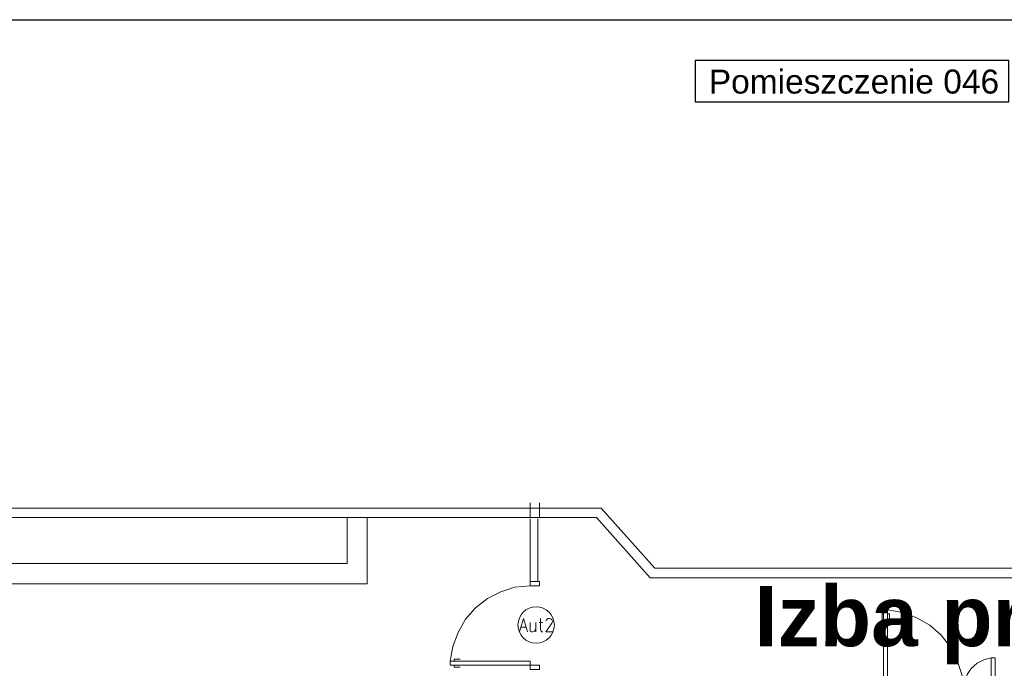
# Model space of a CAD drawing. Header units: millimetres. Extents: x 1 to 17496, y 1 to 30809.
# Tile 31 of 256: x 8308 to 9548, y 6386 to 7203. Entities that reach past the tile are written whole.
import ezdxf

# ---------------------------------------------------------------- set-up
doc = ezdxf.new("R2010")
doc.units = ezdxf.units.MM
doc.layers.add('0_Przyz_centrale pielegniarskie', color=1, linetype='Continuous', lineweight=40)
doc.layers.add('SSO_opis pomieszczeń', color=5, linetype='Continuous', lineweight=25)
doc.layers.add('PDF _Geometria', color=7, linetype='Continuous')
doc.styles.add('arial', font='arialbd.ttf')
doc.styles.add('CP_DESC', font='arial.ttf')

msp = doc.modelspace()

# ---------------------------------------------------------------- linework, layer by layer
at = {"layer": '0_Przyz_centrale pielegniarskie', "lineweight": -3}
msp.add_lwpolyline([(9553.3, 7151.5), (9158.5, 7151.5), (9158.5, 7099.4), (9553.3, 7099.4)], close=True, dxfattribs=at)
at = {"layer": 'PDF _Geometria'}
msp.add_lwpolyline([(1774.1, 7203), (13925.2, 7203), (13925.2, 3200.2), (1774.1, 3200.2)], close=True, dxfattribs=at)
at = {"layer": 'PDF _Geometria', "lineweight": 18}
for points in [[(13319.6, 6480.2), (12381.3, 6587.2), (12372.1, 6588), (11490.2, 6588), (11016.1, 6588), (10947.9, 6512.2), (9107.6, 6512.2), (9040.2, 6588), (8739.5, 6588), (8034.6, 6588), (8016.1, 6589.7), (7999.2, 6594.7), (6604.5, 7126.2), (6411.6, 7138.8), (5902.1, 7068.9)], [(13319.6, 6468.4), (12379.6, 6575.4), (12372.1, 6576.2), (11490.2, 6576.2), (11021.1, 6576.2), (10953.8, 6500.4), (9101.7, 6500.4), (9034.3, 6576.2), (8739.5, 6576.2), (8034.6, 6576.2), (8014.4, 6577.9), (7994.2, 6583.8), (6602, 7114.4), (6412.5, 7127), (5903.8, 7057.1)], [(8950.9, 6594.7), (8950.9, 6576.2), (8966.9, 6576.2)], [(8962.7, 6576.2), (8962.7, 6594.7)], [(8710.1, 6374.9), (8710.1, 6358.9), (7267.3, 6358.9), (7267.3, 6518.1), (8720.2, 6518.1), (8720.2, 6576.2)], [(8745.4, 6576.2), (8745.4, 6492.8), (7267.3, 6492.8)], [(8950.9, 6574.5), (8950.9, 6495.4), (8962.7, 6495.4)], [(8960.2, 6574.5), (8960.2, 6495.4)], [(8977.9, 6576.2), (9000.6, 6576.2)], [(9012.4, 6576.2), (9035.2, 6576.2)], [(8950.9, 6490.3), (8931.6, 6488.6), (8913.9, 6482.7), (8897, 6474.3), (8881.9, 6462.5), (8869.2, 6448.2), (8860, 6431.3), (8853.2, 6413.7), (8849.9, 6395.1)], [(9531.2, 6399.3), (9531.2, 6358.9), (9541.3, 6358.9), (9541.3, 6347.1), (9536.3, 6347.1), (9536.3, 6399.3), (9531.2, 6399.3), (9522, 6396.8), (9513.5, 6392.6), (9506, 6385.9), (9500.9, 6378.3), (9497.5, 6369), (9496.7, 6358.9), (9494.2, 6378.3), (9488.3, 6396), (9479.9, 6412.8), (9468.1, 6428), (9453.8, 6440.6), (9437.7, 6449.9), (9420.1, 6456.6), (9400.7, 6460)], [(8937.5, 6432.2), (8942.5, 6449), (8947.6, 6432.2)], [(8963.6, 6449), (8963.6, 6435.6), (8964.4, 6433), (8965.3, 6432.2), (8966.9, 6432.2)], [(8970.3, 6445.7), (8971.2, 6447.3), (8972, 6448.2), (8972.8, 6449), (8975.4, 6449), (8977.1, 6448.2), (8977.9, 6447.3), (8978.7, 6445.7), (8978.7, 6444.8), (8977.9, 6443.1), (8976.2, 6440.6), (8970.3, 6432.2), (8978.7, 6432.2)], [(9395.6, 6454.9), (9394, 6454.9), (9394, 6447.3)], [(9400.7, 6454.9), (9403.2, 6454.9), (9403.2, 6447.3)], [(8939.2, 6438.1), (8945.9, 6438.1)], [(8950.9, 6444), (8950.9, 6433), (8952.6, 6432.2), (8954.3, 6432.2), (8956, 6433), (8957.7, 6435.6)], [(8957.7, 6444), (8957.7, 6432.2)], [(8961.9, 6444), (8966.1, 6444)], [(8854.9, 6395.1), (8854.9, 6397.7), (8862.5, 6397.7)], [(8854.9, 6390.1), (8854.9, 6387.6), (8862.5, 6387.6)]]:
    msp.add_lwpolyline(points, dxfattribs=at)
for points in [[(8962.7, 6490.3), (8962.7, 6495.4), (8950.9, 6495.4), (8950.9, 6490.3)], [(9400.7, 6460), (9400.7, 6358.9), (9390.6, 6358.9), (9390.6, 6347.1), (9395.6, 6347.1), (9395.6, 6460)], [(8849.9, 6395.1), (8950.9, 6395.1), (8950.9, 6385), (8962.7, 6385), (8962.7, 6390.1), (8849.9, 6390.1)]]:
    msp.add_lwpolyline(points, close=True, dxfattribs=at)
msp.add_circle((8958.3, 6440.8), 22.9, dxfattribs=at)

# ---------------------------------------------------------------- texts
at = {"layer": '0_Przyz_centrale pielegniarskie', "color": 7, "lineweight": -3, "style": 'CP_DESC'}
msp.add_text('Pomieszczenie 046', height=30.178, dxfattribs=at).set_placement((9175.6, 7110))
at = {"layer": 'SSO_opis pomieszczeń', "insert": (9232.9, 6489.9), "char_height": 75.8, "width": 1828.066, "attachment_point": 1, "style": 'arial'}
msp.add_mtext('Izba przyjęć', dxfattribs=at)

doc.saveas('drawing.dxf')
